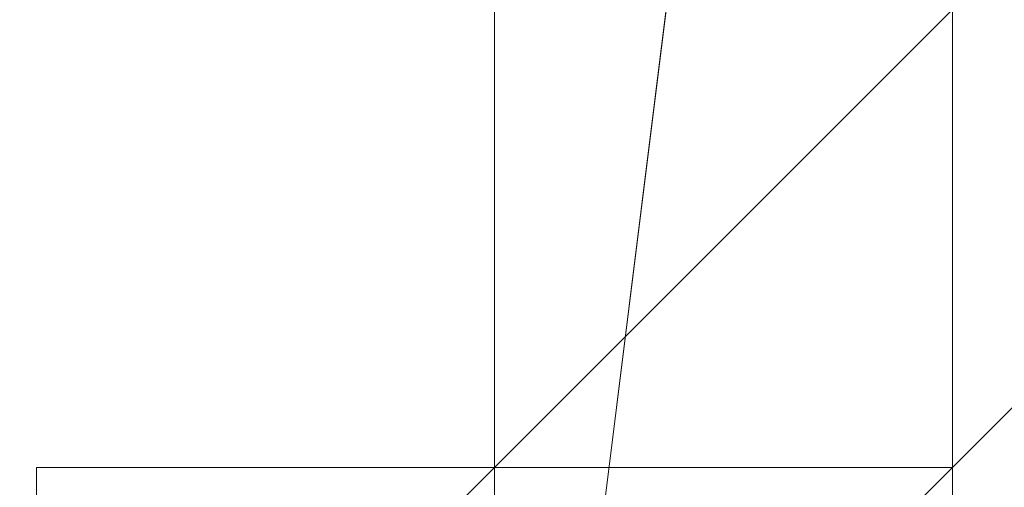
# Model space of a CAD drawing. Header units: inches. Extents: x -79624 to 52587, y -27526 to 10116.
# Tile 251 of 256: x 6321.46 to 6340.77, y -7253.63 to -7244.46. Entities that reach past the tile are written whole.
import ezdxf
from ezdxf import colors
from ezdxf.entities.mleader import LeaderData, LeaderLine
from ezdxf.math import Vec2, Vec3

# ---------------------------------------------------------------- set-up
doc = ezdxf.new("R2010")
doc.units = ezdxf.units.IN
doc.header["$MEASUREMENT"] = 0
doc.layers.add('- მექანიკური ნაწილი', color=7, linetype='Continuous', lineweight=18)
doc.layers.add('Dimensioning - General', color=7, linetype='Continuous')
doc.styles.add('CT', font='ARIALN.TTF', dxfattribs={"height": 200})
doc.styles.add('GENERATED_STYLE_1', font='txt')
doc.dimstyles.new('GENERATED_STYLE__1', dxfattribs={"dimtxt": 100, "dimasz": 76, "dimexe": 0.18, "dimexo": 0.0625, "dimgap": 0, "dimtad": 0, "dimdec": 0, "dimlfac": 0.1, "dimzin": 0, "dimdsep": 46, "dimtxsty": 'GENERATED_STYLE_1', "dimblk": 'ARROWHEAD_5', "dimblk1": 'ARROWHEAD_5', "dimblk2": 'ARROWHEAD_5', "dimcen": 0.09, "dimse1": 1, "dimse2": 1, "dimclrd": 7, "dimclre": 7, "dimclrt": 7, "dimadec": 0, "dimazin": 0, "dimtfac": 1, "dimtdec": 4, "dimtmove": 0, "dimatfit": 3, "dimfxl": 1, "dimtolj": 1, "dimtzin": 0, "dimarcsym": 0})

# ---------------------------------------------------------------- blocks, each defined once
blk = doc.blocks.new('ARROWHEAD_5')
at = {"linetype": 'Continuous', "lineweight": 0}
blk.add_hatch(color=0, dxfattribs=at).paths.add_polyline_path([(-1, 0.2679), (0, 0), (-1, -0.2679)])
at = {"color": 0, "linetype": 'Continuous', "lineweight": 0}
blk.add_line((0, 0), (-1, 0), dxfattribs=at)
blk = doc.blocks.new('*D249')
at = {"layer": 'Defpoints', "color": 0, "linetype": 'Continuous', "transparency": 16777216}
for p in [(358.556, 209.203), (25258.556, 209.203), (1258.556, -26125.722)]:
    blk.add_point(p, dxfattribs=at)
at = {"layer": 'Dimensioning - General', "color": 7, "linetype": 'Continuous', "lineweight": -2, "transparency": 16777216}
for p, q in [((358.556, 133.203), (358.556, -12795.724)), ((358.556, -26049.722), (358.556, -13148.104))]:
    blk.add_line(p, q, dxfattribs=at)
at = {"layer": 'Dimensioning - General', "color": 7, "linetype": 'Continuous', "lineweight": -2, "transparency": 16777216, "xscale": 76.00000000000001, "yscale": 76.00000000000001, "zscale": 76.00000000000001}
for p, rotation in [((358.556, 209.203), 90), ((358.556, -26125.722), 270)]:
    blk.add_blockref('ARROWHEAD_5', p, dxfattribs=dict(at, rotation=rotation))
at = {"layer": 'Dimensioning - General', "color": 7, "linetype": 'Continuous', "lineweight": 13, "transparency": 16777216, "insert": (358.556, -12971.914), "char_height": 100, "attachment_point": 5, "rotation": 90, "style": 'GENERATED_STYLE_1'}
blk.add_mtext('\\A1;2633', dxfattribs=at)
blk = doc.blocks.new('_DotSmall')
at = {"color": 0, "linetype": 'ByBlock', "const_width": 0.5}
blk.add_lwpolyline([(-0.0625, 0, 1), (0.0625, 0, 1)], format="xyb", close=True, dxfattribs=at)

msp = doc.modelspace()

# ---------------------------------------------------------------- linework, layer by layer
at = {"layer": '- მექანიკური ნაწილი', "color": 7, "lineweight": 0}
for points in [[(6115.19697, -7702.34471), (6115.19697, -7199.35115), (6115.19697, -7037.67465), (6178.07116, -7037.67465), (6115.19697, -7037.67465), (6178.07116, -7037.67465), (6231.96333, -7037.67465), (6231.96333, -7010.72856), (6178.07116, -7010.72856), (6178.07116, -7037.67465), (6231.96333, -7037.67465), (6178.07116, -7037.67465), (6178.07116, -7199.35115), (6178.07116, -7702.34471), (6178.07116, -7199.35115), (6231.96333, -7199.35115), (6231.96333, -7208.33317), (6294.83752, -7208.33317), (6294.83752, -7199.35115), (6339.74766, -7199.35115), (6339.74766, -7702.34471)], [(6330.76563, -7702.34471), (6330.76563, -7199.35115), (6339.74766, -7199.35115), (6330.76563, -7199.35115), (6312.80158, -7199.35115), (6330.76563, -7199.35115), (6330.76563, -7037.67465)], [(5639.14949, -7271.20737), (6330.76563, -7271.20737), (6339.74766, -7199.35115)], [(5639.14949, -7271.20737), (6330.76563, -7271.20737), (6339.74766, -7199.35115)], [(6330.76563, -7702.34471), (6330.76563, -7199.35115), (6312.80158, -7199.35115), (6276.87347, -7199.35115), (6276.87347, -7702.34471)], [(6312.80158, -7702.34471), (6312.80158, -7199.35115), (6330.76563, -7199.35115), (6330.76563, -7702.34471)], [(6330.76563, -7271.20737), (6339.74766, -7199.35115), (6330.76563, -7271.20737)]]:
    msp.add_lwpolyline(points, dxfattribs=at)
at = {"layer": '- მექანიკური ნაწილი', "lineweight": 0}
for points in [[(6348.72969, -7235.27926), (6339.74766, -7235.27926), (6330.76563, -7244.26129), (6339.74766, -7235.27926), (6339.74766, -7244.26129), (6339.74766, -7253.24331), (6330.76563, -7253.24331), (6321.78361, -7262.22534), (6321.78361, -7253.24331), (6321.78361, -7262.22534), (6321.78361, -7253.24331), (6330.76563, -7253.24331), (6339.74766, -7253.24331), (6330.76563, -7262.22534), (6330.76563, -7253.24331), (6339.74766, -7253.24331), (6330.76563, -7253.24331), (6330.76563, -7262.22534)], [(6339.74766, -7244.26129), (6330.76563, -7253.24331), (6339.74766, -7244.26129)], [(6339.74766, -7244.26129), (6330.76563, -7253.24331), (6339.74766, -7244.26129)], [(6339.74766, -7244.26129), (6330.76563, -7253.24331), (6339.74766, -7244.26129)], [(6339.74766, -7244.26129), (6330.76563, -7253.24331), (6339.74766, -7244.26129)], [(6330.76563, -7244.26129), (6330.76563, -7253.24331), (6330.76563, -7244.26129)], [(6330.76563, -7244.26129), (6330.76563, -7253.24331), (6330.76563, -7244.26129)], [(6330.76563, -7244.26129), (6330.76563, -7253.24331), (6330.76563, -7244.26129)], [(6330.76563, -7244.26129), (6330.76563, -7253.24331), (6330.76563, -7244.26129)], [(6330.76563, -7244.26129), (6330.76563, -7253.24331), (6330.76563, -7244.26129)], [(6330.76563, -7244.26129), (6330.76563, -7253.24331), (6330.76563, -7244.26129)], [(6330.76563, -7244.26129), (6330.76563, -7253.24331), (6330.76563, -7244.26129)], [(6330.76563, -7244.26129), (6330.76563, -7253.24331), (6330.76563, -7244.26129)], [(6339.74766, -7244.26129), (6330.76563, -7253.24331), (6339.74766, -7244.26129)], [(6339.74766, -7244.26129), (6330.76563, -7253.24331), (6339.74766, -7244.26129)], [(6339.74766, -7244.26129), (6330.76563, -7253.24331), (6339.74766, -7244.26129)], [(6339.74766, -7244.26129), (6330.76563, -7253.24331), (6339.74766, -7244.26129)], [(6330.76563, -7262.22534), (6339.74766, -7253.24331), (6330.76563, -7253.24331), (6339.74766, -7253.24331), (6339.74766, -7244.26129), (6330.76563, -7253.24331), (6339.74766, -7253.24331), (6339.74766, -7244.26129), (6330.76563, -7253.24331), (6339.74766, -7253.24331), (6330.76563, -7262.22534), (6330.76563, -7253.24331), (6330.76563, -7262.22534)], [(6330.76563, -7262.22534), (6330.76563, -7253.24331), (6339.74766, -7244.26129), (6339.74766, -7253.24331), (6348.72969, -7244.26129)], [(6339.74766, -7244.26129), (6330.76563, -7253.24331), (6339.74766, -7244.26129)], [(6339.74766, -7244.26129), (6330.76563, -7253.24331), (6339.74766, -7244.26129)], [(6339.74766, -7244.26129), (6330.76563, -7253.24331), (6339.74766, -7244.26129)], [(6339.74766, -7244.26129), (6330.76563, -7253.24331), (6339.74766, -7244.26129)], [(6330.76563, -7244.26129), (6330.76563, -7253.24331), (6330.76563, -7244.26129)], [(6330.76563, -7244.26129), (6330.76563, -7253.24331), (6330.76563, -7244.26129)], [(6330.76563, -7244.26129), (6330.76563, -7253.24331), (6330.76563, -7244.26129)], [(6330.76563, -7244.26129), (6330.76563, -7253.24331), (6330.76563, -7244.26129)], [(6330.76563, -7244.26129), (6330.76563, -7253.24331), (6330.76563, -7244.26129)], [(6330.76563, -7244.26129), (6330.76563, -7253.24331), (6330.76563, -7244.26129)], [(6330.76563, -7244.26129), (6330.76563, -7253.24331), (6330.76563, -7244.26129)], [(6330.76563, -7244.26129), (6330.76563, -7253.24331), (6330.76563, -7244.26129)], [(6339.74766, -7244.26129), (6330.76563, -7253.24331), (6339.74766, -7244.26129)], [(6339.74766, -7244.26129), (6330.76563, -7253.24331), (6339.74766, -7244.26129)], [(6339.74766, -7244.26129), (6330.76563, -7253.24331), (6339.74766, -7244.26129)], [(6339.74766, -7244.26129), (6330.76563, -7253.24331), (6339.74766, -7244.26129)], [(6330.76563, -7253.24331), (6339.74766, -7244.26129)], [(6339.74766, -7244.26129), (6330.76563, -7253.24331), (6339.74766, -7244.26129)], [(6339.74766, -7244.26129), (6330.76563, -7253.24331), (6339.74766, -7244.26129)], [(6339.74766, -7244.26129), (6330.76563, -7253.24331), (6339.74766, -7244.26129)], [(6339.74766, -7244.26129), (6330.76563, -7253.24331), (6339.74766, -7244.26129)], [(6330.76563, -7244.26129), (6330.76563, -7253.24331), (6330.76563, -7244.26129)], [(6330.76563, -7244.26129), (6330.76563, -7253.24331), (6330.76563, -7244.26129)], [(6330.76563, -7244.26129), (6330.76563, -7253.24331), (6330.76563, -7244.26129)], [(6330.76563, -7244.26129), (6330.76563, -7253.24331), (6330.76563, -7244.26129)], [(6330.76563, -7244.26129), (6330.76563, -7253.24331), (6330.76563, -7244.26129)], [(6330.76563, -7244.26129), (6330.76563, -7253.24331), (6330.76563, -7244.26129)], [(6330.76563, -7244.26129), (6330.76563, -7253.24331), (6330.76563, -7244.26129)], [(6330.76563, -7244.26129), (6330.76563, -7253.24331), (6330.76563, -7244.26129)], [(6339.74766, -7244.26129), (6330.76563, -7253.24331), (6339.74766, -7244.26129)], [(6339.74766, -7244.26129), (6330.76563, -7253.24331), (6339.74766, -7244.26129)], [(6339.74766, -7244.26129), (6330.76563, -7253.24331), (6339.74766, -7244.26129)], [(6339.74766, -7244.26129), (6330.76563, -7253.24331), (6339.74766, -7244.26129)], [(6339.74766, -7244.26129), (6330.76563, -7253.24331)], [(6339.74766, -7253.24331), (6339.74766, -7244.26129), (6339.74766, -7253.24331)], [(6339.74766, -7244.26129), (6339.74766, -7253.24331), (6339.74766, -7244.26129)], [(6339.74766, -7244.26129), (6339.74766, -7253.24331), (6339.74766, -7244.26129)], [(6339.74766, -7244.26129), (6339.74766, -7253.24331), (6339.74766, -7244.26129)], [(6339.74766, -7244.26129), (6339.74766, -7253.24331), (6339.74766, -7244.26129)], [(6339.74766, -7244.26129), (6339.74766, -7253.24331), (6339.74766, -7244.26129)], [(6339.74766, -7244.26129), (6339.74766, -7253.24331), (6339.74766, -7244.26129)], [(6339.74766, -7244.26129), (6339.74766, -7253.24331)], [(6339.74766, -7244.26129), (6339.74766, -7253.24331), (6339.74766, -7244.26129)], [(6339.74766, -7244.26129), (6339.74766, -7253.24331), (6339.74766, -7244.26129)], [(6339.74766, -7244.26129), (6339.74766, -7253.24331), (6339.74766, -7244.26129)], [(6339.74766, -7244.26129), (6339.74766, -7253.24331), (6339.74766, -7244.26129)], [(6339.74766, -7244.26129), (6339.74766, -7253.24331), (6339.74766, -7244.26129)], [(6339.74766, -7244.26129), (6339.74766, -7253.24331), (6339.74766, -7244.26129)], [(6339.74766, -7244.26129), (6339.74766, -7253.24331), (6339.74766, -7244.26129)], [(6339.74766, -7244.26129), (6339.74766, -7253.24331), (6339.74766, -7244.26129)], [(6339.74766, -7244.26129), (6339.74766, -7253.24331), (6339.74766, -7244.26129)], [(6339.74766, -7244.26129), (6339.74766, -7253.24331), (6339.74766, -7244.26129)], [(6339.74766, -7244.26129), (6339.74766, -7253.24331), (6339.74766, -7244.26129)], [(6339.74766, -7244.26129), (6339.74766, -7253.24331), (6339.74766, -7244.26129)], [(6339.74766, -7244.26129), (6339.74766, -7253.24331), (6339.74766, -7244.26129)], [(6339.74766, -7244.26129), (6339.74766, -7253.24331), (6339.74766, -7244.26129)], [(6339.74766, -7244.26129), (6339.74766, -7253.24331), (6339.74766, -7244.26129)], [(6339.74766, -7244.26129), (6339.74766, -7253.24331), (6339.74766, -7244.26129)], [(6339.74766, -7244.26129), (6339.74766, -7253.24331), (6339.74766, -7244.26129)], [(6339.74766, -7244.26129), (6339.74766, -7253.24331), (6339.74766, -7244.26129)], [(6339.74766, -7244.26129), (6339.74766, -7253.24331), (6339.74766, -7244.26129)], [(6339.74766, -7244.26129), (6339.74766, -7253.24331), (6339.74766, -7244.26129)], [(6339.74766, -7244.26129), (6339.74766, -7253.24331), (6339.74766, -7244.26129)], [(6339.74766, -7244.26129), (6339.74766, -7253.24331), (6339.74766, -7244.26129)], [(6339.74766, -7244.26129), (6339.74766, -7253.24331), (6339.74766, -7244.26129)], [(6339.74766, -7244.26129), (6339.74766, -7253.24331), (6339.74766, -7244.26129)], [(6339.74766, -7244.26129), (6339.74766, -7253.24331)], [(6339.74766, -7244.26129), (6339.74766, -7253.24331), (6339.74766, -7244.26129)], [(6339.74766, -7244.26129), (6339.74766, -7253.24331), (6339.74766, -7244.26129)], [(6339.74766, -7244.26129), (6339.74766, -7253.24331), (6339.74766, -7244.26129)], [(6339.74766, -7244.26129), (6339.74766, -7253.24331), (6339.74766, -7244.26129)], [(6339.74766, -7244.26129), (6339.74766, -7253.24331), (6339.74766, -7244.26129)], [(6339.74766, -7244.26129), (6339.74766, -7253.24331), (6339.74766, -7244.26129)], [(6339.74766, -7253.24331), (6339.74766, -7244.26129), (6339.74766, -7253.24331)], [(6339.74766, -7253.24331), (6339.74766, -7244.26129)], [(6339.74766, -7253.24331), (6339.74766, -7244.26129)], [(6303.81955, -7271.20737), (6312.80158, -7262.22534), (6312.80158, -7271.20737), (6321.78361, -7262.22534), (6330.76563, -7262.22534), (6321.78361, -7262.22534), (6312.80158, -7262.22534), (6312.80158, -7271.20737), (6321.78361, -7262.22534), (6330.76563, -7253.24331), (6321.78361, -7262.22534), (6330.76563, -7253.24331), (6321.78361, -7253.24331), (6321.78361, -7262.22534), (6321.78361, -7253.24331), (6321.78361, -7262.22534), (6312.80158, -7262.22534), (6303.81955, -7271.20737)], [(6321.78361, -7253.24331), (6321.78361, -7262.22534), (6321.78361, -7253.24331)], [(6321.78361, -7253.24331), (6321.78361, -7262.22534), (6321.78361, -7253.24331)], [(6321.78361, -7253.24331), (6321.78361, -7262.22534), (6321.78361, -7253.24331)], [(6321.78361, -7253.24331), (6321.78361, -7262.22534), (6321.78361, -7253.24331)], [(6321.78361, -7253.24331), (6321.78361, -7262.22534), (6321.78361, -7253.24331)], [(6321.78361, -7253.24331), (6321.78361, -7262.22534), (6321.78361, -7253.24331)], [(6321.78361, -7253.24331), (6321.78361, -7262.22534), (6321.78361, -7253.24331)], [(6321.78361, -7262.22534), (6321.78361, -7253.24331), (6321.78361, -7262.22534)], [(6330.76563, -7253.24331), (6321.78361, -7262.22534), (6330.76563, -7253.24331)], [(6330.76563, -7253.24331), (6321.78361, -7262.22534), (6330.76563, -7253.24331)], [(6330.76563, -7253.24331), (6321.78361, -7262.22534), (6330.76563, -7253.24331)], [(6330.76563, -7253.24331), (6321.78361, -7262.22534), (6330.76563, -7253.24331)], [(6330.76563, -7253.24331), (6321.78361, -7262.22534), (6330.76563, -7253.24331)], [(6330.76563, -7253.24331), (6321.78361, -7262.22534), (6330.76563, -7253.24331)], [(6321.78361, -7253.24331), (6321.78361, -7253.24331)], [(6330.76563, -7253.24331), (6321.78361, -7253.24331), (6330.76563, -7253.24331)], [(6321.78361, -7253.24331), (6321.78361, -7253.24331)], [(6330.76563, -7253.24331), (6321.78361, -7253.24331), (6330.76563, -7253.24331)], [(6321.78361, -7253.24331), (6321.78361, -7253.24331)], [(6330.76563, -7253.24331), (6321.78361, -7253.24331), (6330.76563, -7253.24331)], [(6321.78361, -7253.24331), (6321.78361, -7253.24331)], [(6330.76563, -7253.24331), (6321.78361, -7253.24331), (6330.76563, -7253.24331)], [(6321.78361, -7253.24331), (6321.78361, -7253.24331)], [(6330.76563, -7253.24331), (6321.78361, -7253.24331), (6330.76563, -7253.24331)], [(6321.78361, -7253.24331), (6321.78361, -7253.24331)], [(6330.76563, -7253.24331), (6321.78361, -7253.24331), (6330.76563, -7253.24331)], [(6321.78361, -7253.24331), (6321.78361, -7253.24331)], [(6330.76563, -7253.24331), (6321.78361, -7253.24331), (6330.76563, -7253.24331)], [(6330.76563, -7253.24331), (6321.78361, -7262.22534), (6330.76563, -7253.24331)], [(6330.76563, -7253.24331), (6321.78361, -7262.22534), (6330.76563, -7253.24331)], [(6330.76563, -7253.24331), (6321.78361, -7262.22534), (6330.76563, -7253.24331)], [(6321.78361, -7262.22534), (6330.76563, -7253.24331), (6321.78361, -7253.24331), (6321.78361, -7262.22534), (6330.76563, -7253.24331), (6330.76563, -7262.22534)], [(6321.78361, -7262.22534), (6321.78361, -7253.24331), (6321.78361, -7262.22534)], [(6330.76563, -7262.22534), (6330.76563, -7253.24331), (6321.78361, -7262.22534), (6330.76563, -7253.24331), (6321.78361, -7253.24331), (6321.78361, -7262.22534)], [(6321.78361, -7262.22534), (6330.76563, -7253.24331), (6321.78361, -7253.24331), (6321.78361, -7262.22534), (6330.76563, -7253.24331), (6321.78361, -7262.22534)], [(6321.78361, -7253.24331), (6321.78361, -7262.22534), (6321.78361, -7253.24331)], [(6321.78361, -7253.24331), (6321.78361, -7262.22534), (6321.78361, -7253.24331)], [(6321.78361, -7253.24331), (6321.78361, -7262.22534), (6321.78361, -7253.24331)], [(6321.78361, -7253.24331), (6321.78361, -7262.22534), (6321.78361, -7253.24331)], [(6321.78361, -7253.24331), (6321.78361, -7262.22534), (6321.78361, -7253.24331)], [(6321.78361, -7253.24331), (6321.78361, -7262.22534), (6321.78361, -7253.24331)], [(6321.78361, -7253.24331), (6321.78361, -7262.22534), (6321.78361, -7253.24331)], [(6321.78361, -7262.22534), (6321.78361, -7253.24331), (6321.78361, -7262.22534)], [(6330.76563, -7253.24331), (6321.78361, -7262.22534), (6330.76563, -7253.24331)], [(6330.76563, -7253.24331), (6321.78361, -7262.22534), (6330.76563, -7253.24331)], [(6330.76563, -7253.24331), (6321.78361, -7262.22534), (6330.76563, -7253.24331)], [(6330.76563, -7253.24331), (6321.78361, -7262.22534), (6330.76563, -7253.24331)], [(6330.76563, -7253.24331), (6321.78361, -7262.22534), (6330.76563, -7253.24331)], [(6330.76563, -7253.24331), (6321.78361, -7262.22534), (6330.76563, -7253.24331)], [(6321.78361, -7253.24331), (6321.78361, -7253.24331)], [(6330.76563, -7253.24331), (6321.78361, -7253.24331), (6330.76563, -7253.24331)], [(6321.78361, -7253.24331), (6321.78361, -7253.24331)], [(6330.76563, -7253.24331), (6321.78361, -7253.24331), (6330.76563, -7253.24331)], [(6321.78361, -7253.24331), (6321.78361, -7253.24331)], [(6330.76563, -7253.24331), (6321.78361, -7253.24331), (6330.76563, -7253.24331)], [(6321.78361, -7253.24331), (6321.78361, -7253.24331)], [(6330.76563, -7253.24331), (6321.78361, -7253.24331), (6330.76563, -7253.24331)], [(6321.78361, -7253.24331), (6321.78361, -7253.24331)], [(6330.76563, -7253.24331), (6321.78361, -7253.24331), (6330.76563, -7253.24331)], [(6321.78361, -7253.24331), (6321.78361, -7253.24331)], [(6330.76563, -7253.24331), (6321.78361, -7253.24331), (6330.76563, -7253.24331)], [(6321.78361, -7253.24331), (6321.78361, -7253.24331)], [(6330.76563, -7253.24331), (6321.78361, -7253.24331), (6330.76563, -7253.24331)], [(6330.76563, -7253.24331), (6321.78361, -7262.22534), (6330.76563, -7253.24331)], [(6330.76563, -7253.24331), (6321.78361, -7262.22534), (6330.76563, -7253.24331)], [(6330.76563, -7253.24331), (6321.78361, -7262.22534), (6330.76563, -7253.24331)], [(6321.78361, -7253.24331), (6321.78361, -7262.22534), (6321.78361, -7253.24331)], [(6321.78361, -7253.24331), (6321.78361, -7262.22534), (6321.78361, -7253.24331)], [(6321.78361, -7253.24331), (6321.78361, -7262.22534), (6321.78361, -7253.24331)], [(6321.78361, -7253.24331), (6321.78361, -7262.22534), (6321.78361, -7253.24331)], [(6321.78361, -7253.24331), (6321.78361, -7262.22534), (6321.78361, -7253.24331)], [(6321.78361, -7253.24331), (6321.78361, -7262.22534), (6321.78361, -7253.24331)], [(6321.78361, -7253.24331), (6321.78361, -7262.22534), (6321.78361, -7253.24331)], [(6321.78361, -7262.22534), (6321.78361, -7253.24331), (6321.78361, -7262.22534)], [(6330.76563, -7253.24331), (6321.78361, -7262.22534), (6330.76563, -7253.24331)], [(6330.76563, -7253.24331), (6321.78361, -7262.22534), (6330.76563, -7253.24331)], [(6330.76563, -7253.24331), (6321.78361, -7262.22534), (6330.76563, -7253.24331)], [(6330.76563, -7253.24331), (6321.78361, -7262.22534), (6330.76563, -7253.24331)], [(6330.76563, -7253.24331), (6321.78361, -7262.22534), (6330.76563, -7253.24331)], [(6330.76563, -7253.24331), (6321.78361, -7262.22534), (6330.76563, -7253.24331)], [(6321.78361, -7253.24331), (6321.78361, -7253.24331)], [(6330.76563, -7253.24331), (6321.78361, -7253.24331), (6330.76563, -7253.24331)], [(6321.78361, -7253.24331), (6321.78361, -7253.24331)], [(6330.76563, -7253.24331), (6321.78361, -7253.24331), (6330.76563, -7253.24331)], [(6321.78361, -7253.24331), (6321.78361, -7253.24331)], [(6330.76563, -7253.24331), (6321.78361, -7253.24331), (6330.76563, -7253.24331)], [(6321.78361, -7253.24331), (6321.78361, -7253.24331)], [(6330.76563, -7253.24331), (6321.78361, -7253.24331), (6330.76563, -7253.24331)], [(6321.78361, -7253.24331), (6321.78361, -7253.24331)], [(6330.76563, -7253.24331), (6321.78361, -7253.24331), (6330.76563, -7253.24331)], [(6321.78361, -7253.24331), (6321.78361, -7253.24331)], [(6330.76563, -7253.24331), (6321.78361, -7253.24331), (6330.76563, -7253.24331)], [(6321.78361, -7253.24331), (6321.78361, -7253.24331)], [(6330.76563, -7253.24331), (6321.78361, -7253.24331), (6330.76563, -7253.24331)], [(6330.76563, -7253.24331), (6321.78361, -7262.22534), (6330.76563, -7253.24331)], [(6330.76563, -7253.24331), (6321.78361, -7262.22534), (6330.76563, -7253.24331)], [(6330.76563, -7253.24331), (6321.78361, -7262.22534), (6330.76563, -7253.24331)], [(6330.76563, -7262.22534), (6339.74766, -7253.24331), (6330.76563, -7262.22534)], [(6330.76563, -7262.22534), (6339.74766, -7253.24331), (6330.76563, -7262.22534)], [(6330.76563, -7253.24331), (6330.76563, -7262.22534), (6330.76563, -7253.24331)], [(6330.76563, -7253.24331), (6330.76563, -7262.22534), (6330.76563, -7253.24331)], [(6330.76563, -7253.24331), (6330.76563, -7262.22534), (6330.76563, -7253.24331)], [(6330.76563, -7262.22534), (6330.76563, -7253.24331), (6330.76563, -7262.22534)], [(6339.74766, -7253.24331), (6330.76563, -7262.22534), (6339.74766, -7253.24331)], [(6339.74766, -7253.24331), (6330.76563, -7262.22534), (6339.74766, -7253.24331)], [(6339.74766, -7253.24331), (6330.76563, -7262.22534), (6339.74766, -7253.24331)], [(6339.74766, -7253.24331), (6330.76563, -7262.22534), (6339.74766, -7253.24331)], [(6339.74766, -7253.24331), (6330.76563, -7262.22534), (6339.74766, -7253.24331)], [(6339.74766, -7253.24331), (6330.76563, -7262.22534), (6339.74766, -7253.24331)], [(6330.76563, -7253.24331), (6330.76563, -7253.24331)], [(6330.76563, -7253.24331), (6330.76563, -7253.24331)], [(6339.74766, -7253.24331), (6330.76563, -7253.24331), (6339.74766, -7253.24331)], [(6330.76563, -7253.24331), (6330.76563, -7253.24331)], [(6339.74766, -7253.24331), (6330.76563, -7253.24331), (6339.74766, -7253.24331)], [(6330.76563, -7253.24331), (6330.76563, -7253.24331)], [(6339.74766, -7253.24331), (6330.76563, -7253.24331), (6339.74766, -7253.24331)], [(6339.74766, -7253.24331), (6330.76563, -7262.22534), (6339.74766, -7253.24331)], [(6339.74766, -7253.24331), (6330.76563, -7262.22534), (6339.74766, -7253.24331)], [(6330.76563, -7253.24331), (6330.76563, -7253.24331)], [(6330.76563, -7253.24331), (6330.76563, -7253.24331)], [(6330.76563, -7253.24331), (6330.76563, -7253.24331)], [(6330.76563, -7253.24331), (6330.76563, -7253.24331)], [(6330.76563, -7253.24331), (6330.76563, -7253.24331)], [(6330.76563, -7253.24331), (6330.76563, -7253.24331)], [(6330.76563, -7253.24331), (6330.76563, -7253.24331)], [(6330.76563, -7253.24331), (6330.76563, -7253.24331)], [(6330.76563, -7253.24331), (6330.76563, -7253.24331)], [(6330.76563, -7253.24331), (6330.76563, -7253.24331)], [(6330.76563, -7253.24331), (6330.76563, -7253.24331)], [(6330.76563, -7253.24331), (6330.76563, -7253.24331)], [(6330.76563, -7253.24331), (6330.76563, -7253.24331)], [(6330.76563, -7253.24331), (6330.76563, -7253.24331)], [(6330.76563, -7253.24331), (6330.76563, -7253.24331)], [(6330.76563, -7253.24331), (6330.76563, -7253.24331)], [(6330.76563, -7253.24331), (6330.76563, -7253.24331)], [(6330.76563, -7253.24331), (6330.76563, -7253.24331)], [(6330.76563, -7253.24331), (6330.76563, -7262.22534), (6330.76563, -7253.24331)], [(6330.76563, -7253.24331), (6330.76563, -7262.22534), (6330.76563, -7253.24331)], [(6330.76563, -7253.24331), (6330.76563, -7262.22534), (6330.76563, -7253.24331)], [(6330.76563, -7262.22534), (6330.76563, -7253.24331), (6330.76563, -7262.22534)], [(6339.74766, -7253.24331), (6330.76563, -7262.22534), (6339.74766, -7253.24331)], [(6339.74766, -7253.24331), (6330.76563, -7262.22534), (6339.74766, -7253.24331)], [(6339.74766, -7253.24331), (6330.76563, -7262.22534), (6339.74766, -7253.24331)], [(6339.74766, -7253.24331), (6330.76563, -7262.22534), (6339.74766, -7253.24331)], [(6339.74766, -7253.24331), (6330.76563, -7262.22534), (6339.74766, -7253.24331)], [(6339.74766, -7253.24331), (6330.76563, -7262.22534), (6339.74766, -7253.24331)], [(6330.76563, -7253.24331), (6330.76563, -7253.24331)], [(6330.76563, -7253.24331), (6339.74766, -7253.24331)], [(6330.76563, -7253.24331), (6339.74766, -7253.24331)], [(6330.76563, -7253.24331), (6330.76563, -7253.24331)], [(6339.74766, -7253.24331), (6330.76563, -7253.24331), (6339.74766, -7253.24331)], [(6330.76563, -7253.24331), (6330.76563, -7253.24331)], [(6339.74766, -7253.24331), (6330.76563, -7253.24331), (6339.74766, -7253.24331)], [(6330.76563, -7253.24331), (6330.76563, -7253.24331)], [(6339.74766, -7253.24331), (6330.76563, -7253.24331), (6339.74766, -7253.24331)], [(6339.74766, -7253.24331), (6330.76563, -7253.24331)], [(6339.74766, -7253.24331), (6330.76563, -7262.22534), (6339.74766, -7253.24331)], [(6339.74766, -7253.24331), (6330.76563, -7262.22534), (6339.74766, -7253.24331)], [(6339.74766, -7253.24331), (6330.76563, -7253.24331)], [(6330.76563, -7253.24331), (6330.76563, -7253.24331)], [(6330.76563, -7253.24331), (6330.76563, -7253.24331)], [(6330.76563, -7253.24331), (6330.76563, -7253.24331)], [(6330.76563, -7253.24331), (6330.76563, -7253.24331)], [(6330.76563, -7253.24331), (6330.76563, -7253.24331)], [(6330.76563, -7253.24331), (6330.76563, -7253.24331)], [(6330.76563, -7253.24331), (6330.76563, -7253.24331)], [(6330.76563, -7253.24331), (6330.76563, -7253.24331)], [(6330.76563, -7253.24331), (6330.76563, -7253.24331)], [(6330.76563, -7253.24331), (6330.76563, -7253.24331)], [(6330.76563, -7253.24331), (6330.76563, -7253.24331)], [(6330.76563, -7253.24331), (6330.76563, -7253.24331)], [(6330.76563, -7253.24331), (6330.76563, -7253.24331)], [(6330.76563, -7253.24331), (6330.76563, -7253.24331)], [(6330.76563, -7253.24331), (6330.76563, -7253.24331)], [(6330.76563, -7253.24331), (6330.76563, -7253.24331)], [(6330.76563, -7253.24331), (6330.76563, -7253.24331)], [(6330.76563, -7253.24331), (6330.76563, -7253.24331)], [(6330.76563, -7253.24331), (6330.76563, -7262.22534), (6330.76563, -7253.24331)], [(6330.76563, -7253.24331), (6330.76563, -7262.22534), (6330.76563, -7253.24331)], [(6330.76563, -7253.24331), (6330.76563, -7262.22534), (6330.76563, -7253.24331)], [(6330.76563, -7262.22534), (6330.76563, -7253.24331), (6330.76563, -7262.22534)], [(6339.74766, -7253.24331), (6330.76563, -7262.22534), (6339.74766, -7253.24331)], [(6339.74766, -7253.24331), (6330.76563, -7262.22534), (6339.74766, -7253.24331)], [(6339.74766, -7253.24331), (6330.76563, -7262.22534), (6339.74766, -7253.24331)], [(6339.74766, -7253.24331), (6330.76563, -7262.22534), (6339.74766, -7253.24331)], [(6339.74766, -7253.24331), (6330.76563, -7262.22534), (6339.74766, -7253.24331)], [(6339.74766, -7253.24331), (6330.76563, -7262.22534), (6339.74766, -7253.24331)], [(6330.76563, -7253.24331), (6330.76563, -7253.24331)], [(6330.76563, -7253.24331), (6330.76563, -7253.24331)], [(6339.74766, -7253.24331), (6330.76563, -7253.24331), (6339.74766, -7253.24331)], [(6330.76563, -7253.24331), (6330.76563, -7253.24331)], [(6339.74766, -7253.24331), (6330.76563, -7253.24331), (6339.74766, -7253.24331)], [(6330.76563, -7253.24331), (6330.76563, -7253.24331)], [(6339.74766, -7253.24331), (6330.76563, -7253.24331), (6339.74766, -7253.24331)], [(6339.74766, -7253.24331), (6330.76563, -7262.22534), (6339.74766, -7253.24331)], [(6339.74766, -7253.24331), (6330.76563, -7262.22534), (6339.74766, -7253.24331)], [(6339.74766, -7253.24331), (6330.76563, -7253.24331)], [(6330.76563, -7253.24331), (6330.76563, -7253.24331)], [(6330.76563, -7253.24331), (6330.76563, -7253.24331)], [(6330.76563, -7253.24331), (6330.76563, -7253.24331)], [(6330.76563, -7253.24331), (6330.76563, -7253.24331)], [(6330.76563, -7253.24331), (6330.76563, -7253.24331)], [(6330.76563, -7253.24331), (6330.76563, -7253.24331)], [(6330.76563, -7253.24331), (6330.76563, -7253.24331)], [(6330.76563, -7253.24331), (6330.76563, -7253.24331)], [(6330.76563, -7253.24331), (6330.76563, -7253.24331)], [(6330.76563, -7253.24331), (6330.76563, -7253.24331)], [(6330.76563, -7253.24331), (6330.76563, -7253.24331)], [(6330.76563, -7253.24331), (6330.76563, -7253.24331)], [(6330.76563, -7253.24331), (6330.76563, -7253.24331)], [(6330.76563, -7253.24331), (6330.76563, -7253.24331)], [(6330.76563, -7253.24331), (6330.76563, -7253.24331)], [(6330.76563, -7253.24331), (6330.76563, -7253.24331)], [(6330.76563, -7253.24331), (6330.76563, -7253.24331)], [(6330.76563, -7253.24331), (6330.76563, -7253.24331)], [(6330.76563, -7253.24331), (6339.74766, -7253.24331)], [(6330.76563, -7262.22534), (6339.74766, -7253.24331), (6330.76563, -7262.22534)], [(6330.76563, -7262.22534), (6339.74766, -7253.24331)], [(6330.76563, -7262.22534), (6339.74766, -7253.24331)], [(6339.74766, -7253.24331), (6339.74766, -7253.24331)], [(6339.74766, -7253.24331), (6339.74766, -7253.24331)], [(6339.74766, -7253.24331), (6339.74766, -7253.24331)], [(6339.74766, -7253.24331), (6339.74766, -7253.24331)], [(6339.74766, -7253.24331), (6339.74766, -7253.24331)], [(6339.74766, -7253.24331), (6339.74766, -7253.24331)], [(6339.74766, -7253.24331), (6339.74766, -7253.24331)], [(6339.74766, -7253.24331), (6339.74766, -7253.24331)], [(6339.74766, -7253.24331), (6339.74766, -7253.24331)], [(6339.74766, -7253.24331), (6339.74766, -7253.24331)], [(6339.74766, -7253.24331), (6339.74766, -7253.24331)], [(6339.74766, -7253.24331), (6339.74766, -7253.24331)], [(6339.74766, -7253.24331), (6339.74766, -7253.24331)], [(6339.74766, -7253.24331), (6339.74766, -7253.24331)], [(6339.74766, -7253.24331), (6339.74766, -7253.24331)], [(6339.74766, -7253.24331), (6339.74766, -7253.24331)], [(6339.74766, -7253.24331), (6339.74766, -7253.24331)], [(6339.74766, -7253.24331), (6339.74766, -7253.24331)], [(6339.74766, -7253.24331), (6339.74766, -7253.24331)], [(6339.74766, -7253.24331), (6339.74766, -7253.24331)], [(6339.74766, -7253.24331), (6339.74766, -7253.24331)], [(6339.74766, -7253.24331), (6339.74766, -7253.24331)], [(6339.74766, -7253.24331), (6339.74766, -7253.24331)], [(6339.74766, -7253.24331), (6339.74766, -7253.24331)], [(6339.74766, -7253.24331), (6339.74766, -7253.24331)], [(6339.74766, -7253.24331), (6339.74766, -7253.24331)], [(6339.74766, -7253.24331), (6339.74766, -7253.24331)], [(6339.74766, -7253.24331), (6339.74766, -7253.24331)], [(6339.74766, -7253.24331), (6339.74766, -7253.24331)], [(6339.74766, -7253.24331), (6339.74766, -7253.24331)], [(6339.74766, -7253.24331), (6339.74766, -7253.24331)], [(6339.74766, -7253.24331), (6339.74766, -7253.24331)], [(6339.74766, -7253.24331), (6339.74766, -7253.24331)], [(6339.74766, -7253.24331), (6339.74766, -7253.24331)], [(6339.74766, -7253.24331), (6339.74766, -7253.24331)], [(6339.74766, -7253.24331), (6339.74766, -7253.24331)], [(6339.74766, -7253.24331), (6339.74766, -7253.24331)], [(6339.74766, -7253.24331), (6339.74766, -7253.24331)], [(6339.74766, -7253.24331), (6339.74766, -7253.24331)]]:
    msp.add_lwpolyline(points, dxfattribs=at)
for points in [[(6339.74766, -7244.26129), (6339.74766, -7253.24331), (6330.76563, -7253.24331), (6321.78361, -7253.24331), (6321.78361, -7262.22534), (6330.76563, -7253.24331), (6339.74766, -7244.26129), (6330.76563, -7244.26129)], [(6330.76563, -7244.26129), (6339.74766, -7244.26129), (6330.76563, -7253.24331)], [(6339.74766, -7244.26129), (6330.76563, -7244.26129), (6330.76563, -7253.24331)], [(6330.76563, -7244.26129), (6339.74766, -7244.26129), (6330.76563, -7253.24331)], [(6339.74766, -7244.26129), (6330.76563, -7244.26129), (6330.76563, -7253.24331)], [(6330.76563, -7244.26129), (6339.74766, -7244.26129), (6330.76563, -7253.24331)], [(6339.74766, -7244.26129), (6330.76563, -7244.26129), (6330.76563, -7253.24331)], [(6339.74766, -7244.26129), (6339.74766, -7253.24331)], [(6330.76563, -7262.22534), (6330.76563, -7253.24331), (6339.74766, -7253.24331)], [(6330.76563, -7262.22534), (6330.76563, -7253.24331), (6339.74766, -7253.24331)], [(6330.76563, -7262.22534), (6330.76563, -7253.24331)], [(6330.76563, -7262.22534), (6330.76563, -7253.24331), (6339.74766, -7253.24331)]]:
    msp.add_lwpolyline(points, close=True, dxfattribs=at)

# ---------------------------------------------------------------- dimensions: what is measured, and where the dimension line sits
at = {"layer": 'Dimensioning - General', "color": 7, "linetype": 'Continuous', "lineweight": 13}
dim = msp.add_linear_dim(base=(358.55594, 209.20337), p1=(1258.55593, -26125.72241), p2=(25258.55593, 209.20337), angle=90, dimstyle='GENERATED_STYLE__1', dxfattribs=at)
dim.commit()
dim.dimension.update_dxf_attribs({"geometry": '*D249', "text_midpoint": (358.55594, -12971.91402), "dimtype": 160, "text_rotation": 90})

# ---------------------------------------------------------------- leaders
at = {"layer": '- მექანიკური ნაწილი', "color": 7}
ml = msp.add_multileader_mtext('Standard', dxfattribs=at)
ml.set_content('{\\fSylfaen|b1|i0|c0|p18;FDB-ROOF  \\fSylfaen|b0|i0|c0|p18;\\C1;QF-4            \\C7;N2XH FE180 E90-4X2.5}', color=7, style='CT')
ml.set_leader_properties()
ml.set_arrow_properties(name='DOTSMALL')
ml.build(insert=Vec2(0, 0))
ml.multileader.update_dxf_attribs({"has_dogleg": 0, "text_left_attachment_type": 6, "text_right_attachment_type": 6, "dogleg_length": 9, "arrow_head_size": 215.76216})
ctx = ml.context
ctx.base_point, ctx.char_height, ctx.arrow_head_size, ctx.landing_gap_size, ctx.plane_origin = Vec3(4404.3436, -5698.79462), 214.21600799, 215.76216, 71.92072, Vec3(-16312.78055, -26107.8537)
ctx.left_attachment, ctx.right_attachment, ctx.text_align_type = 6, 6, 1
notes = []
notes.append((ctx, [(1, (1, 1, 0), (4395.3436, -5698.79462), (1, 0), 9, [(2, [(5981.41107, -7254.60492)], 0, [])])]))
ctx.mtext.insert, ctx.mtext.width, ctx.mtext.defined_height, ctx.mtext.alignment, ctx.mtext.flow_direction = Vec3(6035.81144, -5441.73541), 3165.613385, 305.10903, 2, 5
for ctx, leaders in notes:
    for number, flags, end, landing, length, lines in leaders:
        leader = LeaderData()
        leader.index, (leader.has_last_leader_line, leader.has_dogleg_vector, leader.attachment_direction) = number, flags
        leader.last_leader_point, leader.dogleg_vector, leader.dogleg_length = Vec3(end), Vec3(landing), length
        for number, points, colour, breaks in lines:
            line = LeaderLine()
            line.index, line.vertices, line.color, line.breaks = number, Vec3.list(points), colors.encode_raw_color(colour), breaks
            leader.lines.append(line)
        ctx.leaders.append(leader)

doc.saveas('drawing.dxf')
